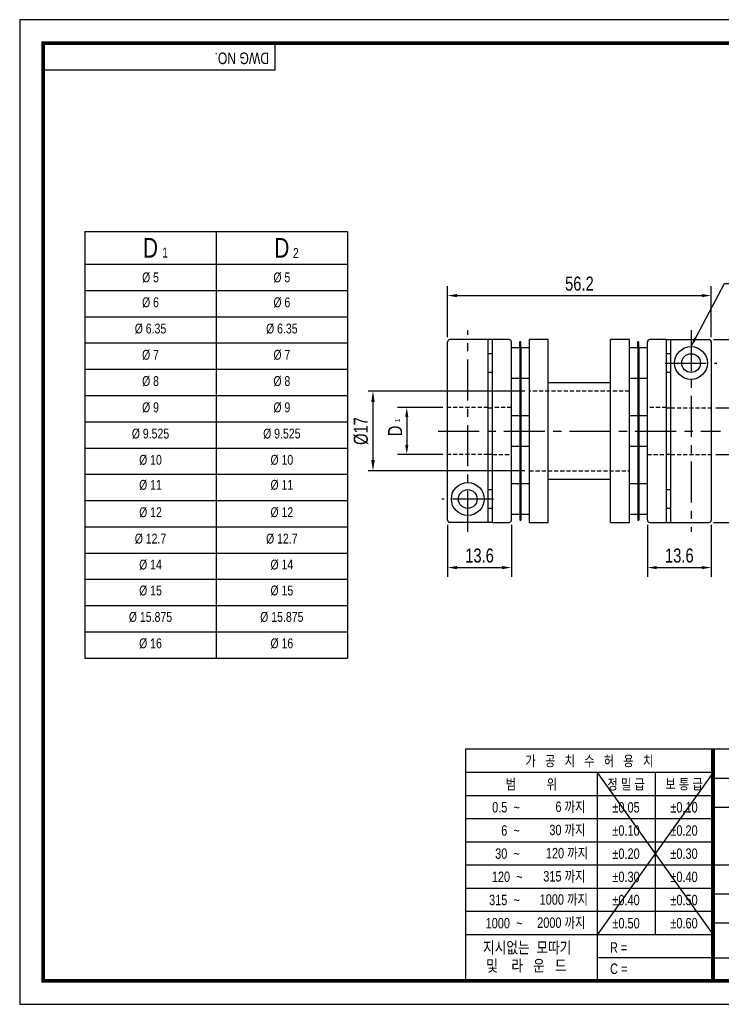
# Model space of a CAD drawing. Header units: millimetres. Extents: x 0 to 297, y 0 to 210.
# Tile 1 of 2: x 0 to 150, y 0 to 210. Entities that reach past the tile are written whole.
import ezdxf
from ezdxf.enums import TextEntityAlignment as Align

# ---------------------------------------------------------------- set-up
doc = ezdxf.new("R2010")
doc.units = ezdxf.units.MM
doc.header["$LTSCALE"] = 7
for name, pattern in [('CENTER', [2, 1.25, -0.25, 0.25, -0.25]), ('CENTER2', [1.125, 0.75, -0.125, 0.125, -0.125]), ('DASHED', [0.75, 0.5, -0.25]), ('HIDDEN', [0.375, 0.25, -0.125]), ('HIDDEN2', [0.1875, 0.125, -0.0625]), ('PHANTOM2', [1.25, 0.625, -0.125, 0.125, -0.125, 0.125, -0.125])]:
    doc.linetypes.add(name, pattern=pattern)
doc.layers.get('0').update_dxf_attribs({"linetype": 'CONTINUOUS'})
doc.layers.get('Defpoints').update_dxf_attribs({"linetype": 'CONTINUOUS'})
for name, color, linetype in [('BM', 2, 'CONTINUOUS'), ('C', 1, 'CENTER2'), ('CT', 1, 'CENTER'), ('D', 7, 'CONTINUOUS'), ('DIM', 7, 'CONTINUOUS'), ('H', 3, 'HIDDEN'), ('HD', 4, 'DASHED'), ('P', 4, 'PHANTOM2')]:
    doc.layers.add(name, color=color, linetype=linetype)
doc.styles.get("Standard").update_dxf_attribs({"font": 'Gulim.ttf', "width": 0.8, "height": 3})
doc.dimstyles.new('LIM', dxfattribs={"dimtxt": 2, "dimasz": 2, "dimexe": 2, "dimexo": 1, "dimgap": 1, "dimtad": 1, "dimdec": 3, "dimzin": 9, "dimdsep": 46, "dimtxsty": 'Standard', "dimcen": 3, "dimclrd": 1, "dimclre": 1, "dimadec": 0, "dimazin": 0, "dimtfac": 1, "dimtdec": 3, "dimtmove": 0, "dimatfit": 3, "dimfxl": 0, "dimtolj": 1, "dimtzin": 0, "dimarcsym": 0})
doc.dimstyles.get("Standard").update_dxf_attribs({"dimtxt": 0.18, "dimasz": 0.18, "dimexe": 0.18, "dimexo": 0.0625, "dimgap": 0.09, "dimtad": 0, "dimtih": 1, "dimtoh": 1, "dimdec": 4, "dimzin": 0, "dimdsep": 46, "dimtxsty": 'Standard', "dimcen": 0.09, "dimadec": 0, "dimazin": 0, "dimtfac": 1, "dimtdec": 4, "dimtofl": 0, "dimtmove": 0, "dimatfit": 3, "dimfxl": 0, "dimtolj": 1, "dimtzin": 0, "dimarcsym": 0})

# ---------------------------------------------------------------- blocks, each defined once
blk = doc.blocks.new('*D7')
at = {"layer": 'Defpoints', "color": 0}
for p in [(147.43, 151.16), (91.23, 141.26), (147.43, 141.26)]:
    blk.add_point(p, dxfattribs=at)
at = {"layer": 'DIM', "color": 1, "lineweight": -2}
for p, q in [((91.23, 142.26), (91.23, 153.16)), ((147.43, 142.26), (147.43, 153.16)), ((93.23, 151.16), (145.43, 151.16))]:
    blk.add_line(p, q, dxfattribs=at)
at = {"layer": 'DIM', "color": 1}
for points in [[(93.23, 151.49), (93.23, 150.82), (91.23, 151.16)], [(145.43, 151.49), (145.43, 150.82), (147.43, 151.16)]]:
    blk.add_solid(points, dxfattribs=at)
at = {"layer": 'DIM', "color": 0, "insert": (119.33, 153.69), "char_height": 3, "attachment_point": 5}
blk.add_mtext('\\A1;56.2', dxfattribs=at)
blk = doc.blocks.new('*D8')
at = {"layer": 'Defpoints', "color": 0}
for p in [(133.83, 103.27), (147.43, 103.27), (147.43, 93.15)]:
    blk.add_point(p, dxfattribs=at)
at = {"layer": 'DIM', "color": 1, "lineweight": -2}
for p, q in [((133.83, 102.27), (133.83, 91.15)), ((147.43, 102.27), (147.43, 91.15)), ((135.83, 93.15), (145.43, 93.15))]:
    blk.add_line(p, q, dxfattribs=at)
at = {"layer": 'DIM', "color": 1}
for points in [[(135.83, 93.48), (135.83, 92.81), (133.83, 93.15)], [(145.43, 93.48), (145.43, 92.81), (147.43, 93.15)]]:
    blk.add_solid(points, dxfattribs=at)
at = {"layer": 'DIM', "color": 0, "insert": (140.63, 95.69), "char_height": 3, "attachment_point": 5}
blk.add_mtext('\\A1;13.6', dxfattribs=at)
blk = doc.blocks.new('*D9')
at = {"layer": 'Defpoints', "color": 0}
for p in [(91.23, 103.27), (104.83, 103.27), (104.83, 93.15)]:
    blk.add_point(p, dxfattribs=at)
at = {"layer": 'DIM', "color": 1, "lineweight": -2}
for p, q in [((91.23, 102.27), (91.23, 91.15)), ((104.83, 102.27), (104.83, 91.15)), ((93.23, 93.15), (102.83, 93.15))]:
    blk.add_line(p, q, dxfattribs=at)
at = {"layer": 'DIM', "color": 1}
for points in [[(93.23, 93.48), (93.23, 92.81), (91.23, 93.15)], [(102.83, 93.48), (102.83, 92.81), (104.83, 93.15)]]:
    blk.add_solid(points, dxfattribs=at)
at = {"layer": 'DIM', "color": 0, "insert": (98.03, 95.69), "char_height": 3, "attachment_point": 5}
blk.add_mtext('\\A1;13.6', dxfattribs=at)
blk = doc.blocks.new('*D10')
at = {"layer": 'Defpoints', "color": 0}
for p in [(91.23, 127.27), (82.52, 117.29), (91.23, 117.29)]:
    blk.add_point(p, dxfattribs=at)
at = {"layer": 'DIM', "color": 1, "lineweight": -2}
for p, q in [((90.23, 127.27), (80.52, 127.27)), ((82.52, 125.27), (82.52, 119.29)), ((90.23, 117.29), (80.52, 117.29))]:
    blk.add_line(p, q, dxfattribs=at)
at = {"layer": 'DIM', "color": 1}
for points in [[(82.19, 125.27), (82.85, 125.27), (82.52, 127.27)], [(82.19, 119.29), (82.85, 119.29), (82.52, 117.29)]]:
    blk.add_solid(points, dxfattribs=at)
at = {"layer": 'DIM', "color": 0, "insert": (80.02, 122.28), "char_height": 3, "attachment_point": 5, "rotation": 90}
blk.add_mtext('\\A1;D', dxfattribs=at)
blk = doc.blocks.new('*D11')
at = {"layer": 'Defpoints', "color": 0}
for p in [(146.93, 141.76), (146.93, 102.77), (165.97, 102.77)]:
    blk.add_point(p, dxfattribs=at)
at = {"layer": 'DIM', "color": 1, "lineweight": -2}
for p, q in [((147.93, 141.76), (167.97, 141.76)), ((165.97, 139.76), (165.97, 104.77)), ((147.93, 102.77), (167.97, 102.77))]:
    blk.add_line(p, q, dxfattribs=at)
at = {"layer": 'DIM', "color": 1}
for points in [[(165.64, 139.76), (166.3, 139.76), (165.97, 141.76)], [(165.64, 104.77), (166.3, 104.77), (165.97, 102.77)]]:
    blk.add_solid(points, dxfattribs=at)
at = {"layer": 'DIM', "color": 0, "insert": (163.43, 122.27), "char_height": 3, "attachment_point": 5, "rotation": 90}
blk.add_mtext('\\A1;%%C39', dxfattribs=at)
blk = doc.blocks.new('*D12')
at = {"layer": 'Defpoints', "color": 0}
for p in [(147.43, 127.24), (157.1, 127.24), (147.43, 117.27)]:
    blk.add_point(p, dxfattribs=at)
at = {"layer": 'DIM', "color": 1, "lineweight": -2}
for p, q in [((148.43, 127.24), (159.1, 127.24)), ((157.1, 119.27), (157.1, 125.24)), ((148.43, 117.27), (159.1, 117.27))]:
    blk.add_line(p, q, dxfattribs=at)
at = {"layer": 'DIM', "color": 1}
for points in [[(156.77, 125.24), (157.44, 125.24), (157.1, 127.24)], [(156.77, 119.27), (157.44, 119.27), (157.1, 117.27)]]:
    blk.add_solid(points, dxfattribs=at)
at = {"layer": 'DIM', "color": 0, "insert": (154.6, 122.26), "char_height": 3, "attachment_point": 5, "rotation": 90}
blk.add_mtext('\\A1;D', dxfattribs=at)
blk = doc.blocks.new('*D14')
at = {"layer": 'D', "color": 1, "lineweight": -2}
for p, q in [((107.68, 130.77), (74.31, 130.77)), ((75.31, 128.47), (75.31, 116.07)), ((107.68, 113.77), (74.31, 113.77))]:
    blk.add_line(p, q, dxfattribs=at)
at = {"layer": 'D', "color": 1}
for points in [[(74.93, 128.47), (75.69, 128.47), (75.31, 130.77)], [(74.93, 116.07), (75.69, 116.07), (75.31, 113.77)]]:
    blk.add_solid(points, dxfattribs=at)
at = {"layer": 'Defpoints', "color": 0}
for p in [(108.68, 130.77), (75.31, 113.77), (108.68, 113.77)]:
    blk.add_point(p, dxfattribs=at)
at = {"layer": 'D', "insert": (72.77, 122.27), "char_height": 3, "attachment_point": 5, "rotation": 90}
blk.add_mtext('\\A1;%%c17', dxfattribs=at)

msp = doc.modelspace()

# ---------------------------------------------------------------- linework, layer by layer
for p, q in [((54.43705, 199.23234), (54.43705, 205)), ((54.43705, 199.23234), (5, 199.23234)), ((13.89389, 164.84531), (13.89389, 73.84531)), ((13.89389, 164.84531), (69.89389, 164.84531)), ((69.89389, 164.84531), (69.89389, 73.84531)), ((13.89389, 73.84531), (69.89389, 73.84531)), ((95.07575, 54.43705), (95.07575, 5)), ((147.8086, 54.43705), (95.07575, 54.43705)), ((292, 54.43705), (147.8086, 54.43705)), ((147.8086, 54.43705), (147.8086, 5)), ((147.8086, 49.42948), (95.07575, 49.42948)), ((147.8086, 49.42948), (123.09008, 14.82355)), ((123.09008, 49.42948), (147.8086, 14.82355)), ((123.09008, 49.42948), (123.09008, 5)), ((135.44934, 49.42948), (135.44934, 14.82355)), ((147.8086, 48.25742), (292, 48.25742)), ((147.8086, 44.48577), (95.07575, 44.48577)), ((147.8086, 42.07779), (292, 42.07779)), ((147.8086, 39.54207), (95.07575, 39.54207)), ((147.8086, 34.59837), (95.07575, 34.59837)), ((147.8086, 29.65466), (95.07575, 29.65466)), ((147.8086, 29.71852), (292, 29.71852)), ((147.8086, 24.71096), (95.07575, 24.71096)), ((147.8086, 23.53889), (221.96418, 23.53889)), ((147.8086, 19.76725), (95.07575, 19.76725)), ((147.8086, 17.35926), (292, 17.35926)), ((147.8086, 14.82355), (95.07575, 14.82355)), ((147.8086, 9.87984), (123.09008, 9.87984)), ((147.8086, 9.87984), (221.96418, 9.87984))]:
    msp.add_line(p, q)
at = {"color": 4}
for p, q in [((41.89389, 164.84531), (41.89389, 73.84531)), ((13.89389, 157.84531), (69.89389, 157.84531))]:
    msp.add_line(p, q, dxfattribs=at)
at = {"color": 1}
for p, q in [((13.89389, 152.24531), (69.89389, 152.24531)), ((13.89389, 146.64531), (69.89389, 146.64531)), ((13.89389, 141.04531), (69.89389, 141.04531)), ((13.89389, 135.44531), (69.89389, 135.44531)), ((13.89389, 129.84531), (69.89389, 129.84531)), ((13.89389, 124.24531), (69.89389, 124.24531)), ((13.89389, 118.64531), (69.89389, 118.64531)), ((13.89389, 113.04531), (69.89389, 113.04531)), ((13.89389, 107.44531), (69.89389, 107.44531)), ((13.89389, 101.84531), (69.89389, 101.84531)), ((13.89389, 96.24531), (69.89389, 96.24531)), ((13.89389, 90.64531), (69.89389, 90.64531)), ((13.89389, 85.04531), (69.89389, 85.04531)), ((13.89389, 79.44531), (69.89389, 79.44531))]:
    msp.add_line(p, q, dxfattribs=at)
msp.add_lwpolyline([(297, 210), (0, 210), (0, 0), (297, 0)], close=True)
msp.add_lwpolyline([(292, 205, 0.8, 0.8, 0), (5, 205, 0.8, 0.8, 0), (5, 5, 0.8, 0.8, 0), (292, 5, 0.8, 0.8, 0)], format="xyseb", close=True)
at = {"const_width": 0.82395}
msp.add_lwpolyline([(147.8086, 5), (147.8086, 54.43705)], dxfattribs=at)
at = {"layer": 'BM', "linetype": 'Continuous'}
for p, q in [((91.22555, 103.27484), (91.22555, 141.26168)), ((99.82555, 141.76826), (91.72555, 141.76826)), ((99.82555, 141.76826), (99.82555, 102.77468)), ((100.82555, 141.76185), (99.82555, 141.76185)), ((100.82555, 102.76826), (100.82555, 141.76826)), ((104.32555, 141.76826), (100.82555, 141.76826)), ((104.82555, 103.26826), (104.82555, 141.26826)), ((106.65055, 139.95025), (106.65055, 141.26826)), ((106.85055, 141.26826), (106.65055, 141.26826)), ((106.85055, 139.95025), (106.85055, 141.26826)), ((108.67555, 102.76826), (108.67555, 141.76826)), ((112.67555, 141.76826), (108.67555, 141.76826)), ((112.67555, 102.76826), (112.67555, 141.76826)), ((125.97555, 102.76826), (125.97555, 141.76826)), ((129.97555, 141.76826), (125.97555, 141.76826)), ((129.97555, 102.76826), (129.97555, 141.76826)), ((132.00055, 141.26826), (131.80055, 141.26826)), ((131.80055, 139.95025), (131.80055, 141.26826)), ((132.00055, 139.95025), (132.00055, 141.26826)), ((133.82555, 103.26826), (133.82555, 141.26826)), ((137.82555, 141.76826), (134.32555, 141.76826)), ((137.82555, 141.76826), (137.82555, 102.76826)), ((137.82555, 141.76185), (138.82555, 141.76185)), ((138.82555, 141.76185), (146.92555, 141.76185)), ((138.82555, 102.76826), (138.82555, 141.76185)), ((147.42555, 141.26168), (147.42555, 103.27484)), ((100.82555, 138.70476), (99.82555, 138.70476)), ((106.65055, 140.01826), (104.82555, 140.01826)), ((106.65055, 139.95025), (106.65055, 125.45025)), ((108.67555, 140.01826), (106.85055, 140.01826)), ((106.85055, 139.95025), (106.85055, 125.45025)), ((131.80055, 140.01826), (129.97555, 140.01826)), ((131.80055, 139.95025), (131.80055, 125.45025)), ((133.82555, 140.01826), (132.00055, 140.01826)), ((132.00055, 139.95025), (132.00055, 125.45025)), ((138.82555, 138.70476), (137.82555, 138.70476)), ((99.82555, 134.83177), (100.82555, 134.83177)), ((137.82555, 134.83177), (138.82555, 134.83177)), ((104.82555, 133.51826), (106.65055, 133.51826)), ((106.85055, 133.51826), (108.67555, 133.51826)), ((125.97555, 132.56826), (112.67555, 132.56826)), ((129.97555, 133.51826), (131.80055, 133.51826)), ((132.00055, 133.51826), (133.82555, 133.51826)), ((99.82555, 127.2432), (100.82555, 127.2432)), ((137.82555, 127.2432), (138.82555, 127.2432)), ((106.65055, 125.51826), (104.82555, 125.51826)), ((106.65055, 125.45025), (106.65055, 119.08628)), ((108.67555, 125.51826), (106.85055, 125.51826)), ((106.85055, 125.45025), (106.85055, 119.08628)), ((131.80055, 125.51826), (129.97555, 125.51826)), ((131.80055, 125.45025), (131.80055, 119.08628)), ((133.82555, 125.51826), (132.00055, 125.51826)), ((132.00055, 125.45025), (132.00055, 119.08628)), ((104.82555, 119.01826), (106.65055, 119.01826)), ((106.65055, 119.08628), (106.65055, 104.58628)), ((106.85055, 119.08628), (106.85055, 104.58628)), ((106.85055, 119.01826), (108.67555, 119.01826)), ((129.97555, 119.01826), (131.80055, 119.01826)), ((131.80055, 119.08628), (131.80055, 104.58628)), ((132.00055, 119.08628), (132.00055, 104.58628)), ((132.00055, 119.01826), (133.82555, 119.01826)), ((100.82555, 117.29333), (99.82555, 117.29333)), ((138.82555, 117.29333), (137.82555, 117.29333)), ((112.67555, 111.96826), (125.97555, 111.96826)), ((100.82555, 109.70476), (99.82555, 109.70476)), ((106.65055, 111.01826), (104.82555, 111.01826)), ((108.67555, 111.01826), (106.85055, 111.01826)), ((131.80055, 111.01826), (129.97555, 111.01826)), ((133.82555, 111.01826), (132.00055, 111.01826)), ((138.82555, 109.70476), (137.82555, 109.70476)), ((99.82555, 105.83177), (100.82555, 105.83177)), ((137.82555, 105.83177), (138.82555, 105.83177)), ((104.82555, 104.51826), (106.65055, 104.51826)), ((106.65055, 104.58628), (106.65055, 103.26826)), ((106.65055, 103.26826), (106.85055, 103.26826)), ((106.85055, 104.58628), (106.85055, 103.26826)), ((106.85055, 104.51826), (108.67555, 104.51826)), ((129.97555, 104.51826), (131.80055, 104.51826)), ((131.80055, 104.58628), (131.80055, 103.26826)), ((131.80055, 103.26826), (132.00055, 103.26826)), ((132.00055, 104.58628), (132.00055, 103.26826)), ((132.00055, 104.51826), (133.82555, 104.51826)), ((99.82555, 102.77468), (91.72555, 102.77468)), ((100.82555, 102.77468), (99.82555, 102.77468)), ((100.82555, 102.76826), (104.32555, 102.76826)), ((108.67555, 102.76826), (112.67555, 102.76826)), ((125.97555, 102.76826), (129.97555, 102.76826)), ((134.32555, 102.76826), (137.82555, 102.76826)), ((137.82555, 102.77468), (138.82555, 102.77468)), ((138.82555, 102.76826), (146.92555, 102.76826))]:
    msp.add_line(p, q, dxfattribs=at)
for centre, radius in [((143.12555, 136.76826), 3.5), ((143.12555, 136.76826), 2), ((95.52555, 107.76826), 3.5), ((95.52555, 107.76826), 2)]:
    msp.add_circle(centre, radius, dxfattribs=at)
for centre, radius, start, end in [((91.72579, 141.26171), 0.50024, 142.9492904, 180.0024535), ((91.72555, 141.26826), 0.5, 90, 143.5523878), ((104.32555, 141.26826), 0.5, 0, 90), ((134.32555, 141.26826), 0.5, 90, 180), ((146.92547, 141.26177), 0.50008, 359.9901527, 89.9905102), ((91.72563, 103.27476), 0.50008, 179.9901527, 269.9905102), ((104.32555, 103.26826), 0.5, 270, 0), ((134.32555, 103.26826), 0.5, 180, 270), ((146.92555, 103.26826), 0.5, 270, 323.5523878), ((146.92531, 103.27482), 0.50024, 322.9492904, 0.0024535)]:
    msp.add_arc(centre, radius, start, end, dxfattribs=at)
at = {"layer": 'C'}
msp.add_line((147.8086, 49.42948), (147.8086, 49.39613), dxfattribs=at)
at = {"layer": 'CT'}
for p, q in [((95.52555, 100.77468), (95.52555, 143.76826)), ((143.12555, 143.76185), (143.12555, 100.76826)), ((137.62555, 136.76826), (148.62555, 136.76826)), ((89.22555, 122.26826), (149.42555, 122.26826)), ((101.02555, 107.76826), (90.02555, 107.76826))]:
    msp.add_line(p, q, dxfattribs=at)
at = {"layer": 'H'}
msp.add_line((147.8086, 49.31275), (147.8086, 49.27106), dxfattribs=at)
at = {"layer": 'HD', "linetype": 'HIDDEN2'}
for p, q in [((129.97555, 130.76826), (108.67555, 130.76826)), ((99.82555, 127.26826), (91.22555, 127.26826)), ((104.82555, 127.26826), (100.82555, 127.26826)), ((106.85055, 127.26826), (106.65055, 127.26826)), ((132.00055, 127.26826), (131.80055, 127.26826)), ((137.82555, 127.26826), (133.82555, 127.26826)), ((138.82555, 127.2432), (147.42555, 127.2432)), ((99.82555, 117.29333), (91.22555, 117.29333)), ((100.82555, 117.26826), (104.82555, 117.26826)), ((106.65055, 117.26826), (106.85055, 117.26826)), ((131.80055, 117.26826), (132.00055, 117.26826)), ((133.82555, 117.26826), (137.82555, 117.26826)), ((138.82555, 117.26826), (147.42555, 117.26826)), ((108.67555, 113.76826), (129.97555, 113.76826))]:
    msp.add_line(p, q, dxfattribs=at)
at = {"layer": 'P'}
msp.add_line((147.8086, 49.22104), (147.8086, 49.16267), dxfattribs=at)

# ---------------------------------------------------------------- texts
for s, insert, char_height, width, attachment_point in [('D', (27.89389, 161.34531), 4.2, 28, 5), ('D', (55.89389, 161.34531), 4.2, 28, 5), ('1', (30.38971, 161.3702), 2.1, 6.3, 1), ('2', (58.26009, 161.28974), 2.1, 3.36, 1)]:
    msp.add_mtext(s, dxfattribs=dict(insert=insert, char_height=char_height, width=width, attachment_point=attachment_point))
at = {"ltscale": 25.4, "char_height": 2.1, "width": 28, "attachment_point": 5}
for s, insert in [('%%C{\\f??|b0|i0|c0|p49; \\f??|b0|i0|c129|p49;5}', (27.89389, 155.0053)), ('%%C{\\f??|b0|i0|c0|p49; \\f??|b0|i0|c129|p49;5}', (55.89389, 155.0053)), ('%%C{\\f??|b0|i0|c0|p49; \\f??|b0|i0|c129|p49;6}', (27.89389, 149.68767)), ('%%C{\\f??|b0|i0|c0|p49; \\f??|b0|i0|c129|p49;6}', (55.89389, 149.68767)), ('%%C{\\f??|b0|i0|c0|p49; \\f??|b0|i0|c129|p49;6.35}', (27.89389, 144.08767)), ('%%C{\\f??|b0|i0|c0|p49; \\f??|b0|i0|c129|p49;6.35}', (55.89389, 144.08767)), ('%%C{\\f??|b0|i0|c0|p49; \\f??|b0|i0|c129|p49;7}', (27.89389, 138.48767)), ('%%C{\\f??|b0|i0|c0|p49; \\f??|b0|i0|c129|p49;7}', (55.89389, 138.48767)), ('%%C{\\f??|b0|i0|c0|p49; \\f??|b0|i0|c129|p49;8}', (27.89389, 132.88767)), ('%%C{\\f??|b0|i0|c0|p49; \\f??|b0|i0|c129|p49;8}', (55.89389, 132.88767)), ('%%C{\\f??|b0|i0|c0|p49; \\f??|b0|i0|c129|p49;9}', (27.89389, 127.28767)), ('%%C{\\f??|b0|i0|c0|p49; \\f??|b0|i0|c129|p49;9}', (55.89389, 127.28767)), ('%%C{\\f??|b0|i0|c0|p49; \\f??|b0|i0|c129|p49;9.525}', (27.89389, 121.68767)), ('%%C{\\f??|b0|i0|c0|p49; \\f??|b0|i0|c129|p49;9.525}', (55.89389, 121.68767)), ('%%C{\\f??|b0|i0|c0|p49; \\f??|b0|i0|c129|p49;10}', (27.89389, 116.08767)), ('%%C{\\f??|b0|i0|c0|p49; \\f??|b0|i0|c129|p49;10}', (55.89389, 116.08767)), ('%%C{\\f??|b0|i0|c0|p49; \\f??|b0|i0|c129|p49;11}', (27.89389, 110.7502)), ('%%C{\\f??|b0|i0|c0|p49; \\f??|b0|i0|c129|p49;11}', (55.89389, 110.7502)), ('%%C{\\f??|b0|i0|c0|p49; \\f??|b0|i0|c129|p49;12}', (27.89389, 104.91851)), ('%%C{\\f??|b0|i0|c0|p49; \\f??|b0|i0|c129|p49;12}', (55.89389, 104.91851)), ('%%C{\\f??|b0|i0|c0|p49; \\f??|b0|i0|c129|p49;12.7}', (27.89389, 99.28451)), ('%%C{\\f??|b0|i0|c0|p49; \\f??|b0|i0|c129|p49;12.7}', (55.89389, 99.28451)), ('%%C{\\f??|b0|i0|c0|p49; \\f??|b0|i0|c129|p49;14}', (27.89389, 93.74935)), ('%%C{\\f??|b0|i0|c0|p49; \\f??|b0|i0|c129|p49;14}', (55.89389, 93.74935)), ('%%C{\\f??|b0|i0|c0|p49; \\f??|b0|i0|c129|p49;15}', (27.89389, 88.21419)), ('%%C{\\f??|b0|i0|c0|p49; \\f??|b0|i0|c129|p49;15}', (55.89389, 88.21419)), ('%%C{\\f??|b0|i0|c0|p49; \\f??|b0|i0|c129|p49;15.875}', (27.89389, 82.58371)), ('%%C{\\f??|b0|i0|c0|p49; \\f??|b0|i0|c129|p49;15.875}', (55.89389, 82.58371)), ('%%C{\\f??|b0|i0|c0|p49; \\f??|b0|i0|c129|p49;16}', (27.89389, 76.95323)), ('%%C{\\f??|b0|i0|c0|p49; \\f??|b0|i0|c129|p49;16}', (55.89389, 76.95323))]:
    msp.add_mtext(s, dxfattribs=dict(at, insert=insert))
at = {"layer": 'D', "width": 0.8}
msp.add_text('DWG NO.', height=2.471852, rotation=180, dxfattribs=at).set_placement((53.16809, 203.00065))
for s, height, p in [('가   공   치   수   허   용   치', 2.2246672, (121.44218, 51.93326)), ('범          위', 2.2246672, (109.08292, 46.95763)), ('정 밀 급', 2.224667, (129.26971, 46.95763)), ('보 통 급', 2.224667, (141.62897, 46.95763)), ('%%p0.05', 2.224667, (129.26971, 42.01392)), ('%%p0.10', 2.224667, (141.62897, 42.01392)), ('%%p0.10', 2.224667, (129.26971, 37.07022)), ('%%p0.20', 2.224667, (141.62897, 37.07022)), ('%%p0.20', 2.224667, (129.26971, 32.12651)), ('%%p0.30', 2.224667, (141.62897, 32.12651)), ('%%p0.30', 2.224667, (129.26971, 27.18281)), ('%%p0.40', 2.224667, (141.62897, 27.18281)), ('%%p0.40', 2.224667, (129.26971, 22.2391)), ('%%p0.50', 2.224667, (141.62897, 22.2391)), ('%%p0.50', 2.224667, (129.26971, 17.2954)), ('%%p0.60', 2.224667, (141.62897, 17.2954))]:
    msp.add_text(s, height=height, dxfattribs=at).set_placement(p, align=Align.MIDDLE)
at = {"layer": 'D', "linetype": 'ByBlock', "width": 0.8}
for s, height, p in [('지시없는  모따기', 2.471852, (98.78304, 10.86753)), ('및    라   운   드', 2.4718525, (99.46232, 6.99683))]:
    msp.add_text(s, height=height, dxfattribs=at).set_placement(p)
at = {"layer": 'D', "width": 0.8}
for s, p in [('R = ', (125.83895, 10.9999)), ('C = ', (125.87797, 6.47764))]:
    msp.add_text(s, height=2.224667, dxfattribs=at).set_placement(p)
at = {"layer": 'D', "char_height": 2.224667, "attachment_point": 6}
for s, insert, width in [('0.5  ~', (106.61106, 42.01392), 8.2310624), ('6 까지', (120.61823, 42.01392), 9.8035318), ('6  ~', (106.61106, 37.07022), 8.2310216), ('30 까지', (120.61823, 37.07022), 9.8034906), ('120 까지', (121.17583, 32.12651), 12.6524242), ('30  ~', (106.61106, 32.12651), 8.2310216), ('120  ~', (107.1976, 27.18281), 8.9379913), ('315 까지', (120.61823, 27.18281), 12.0977814), ('315  ~', (106.61106, 22.2391), 9.885083), ('1000 까지', (121.14261, 22.2391), 13.3822846), ('2000 까지', (120.61823, 17.2954), 12.974319), ('1000  ~', (107.17041, 17.2954), 14.528725)]:
    msp.add_mtext(s, dxfattribs=dict(at, insert=insert, width=width))
at = {"layer": 'DIM', "insert": (80.00062, 124.18833), "char_height": 1, "width": 10.7, "attachment_point": 1, "rotation": 90}
msp.add_mtext('1', dxfattribs=at)

# ---------------------------------------------------------------- dimensions: what is measured, and where the dimension line sits
at = {"layer": 'D'}
dim = msp.add_linear_dim(base=(75.31027, 113.76826), p1=(108.67555, 130.76826), p2=(108.67555, 113.76826), angle=90, text='%%c17', dimstyle='Standard', override={"dimtxt": 2, "dimasz": 2.3, "dimexe": 1, "dimexo": 1, "dimgap": 1, "dimtad": 1, "dimtih": 0, "dimtoh": 0, "dimzin": 8, "dimcen": 1, "dimclrd": 1, "dimclre": 1, "dimclrt": 256, "dimadec": 4, "dimazin": 2, "dimtfac": 0.5, "dimtix": 1, "dimtofl": 1, "dimtmove": 2, "dimtzin": 8}, dxfattribs=at)
dim.commit()
dim.dimension.update_dxf_attribs({"geometry": '*D14', "text_midpoint": (72.76833, 122.26826)})
at = {"layer": 'DIM'}
for base, p1, p2, picture, middle in [((147.42555, 151.15582), (91.22555, 141.26168), (147.42555, 141.26168), '*D7', (119.32555, 153.69377)), ((104.82555, 93.14806), (91.22555, 103.27484), (104.82555, 103.27484), '*D9', (98.02555, 95.69001)), ((147.42555, 93.14806), (133.82555, 103.26826), (147.42555, 103.27484), '*D8', (140.62555, 95.69001))]:
    dim = msp.add_linear_dim(base=base, p1=p1, p2=p2, dimstyle='LIM', dxfattribs=at)
    dim.commit()
    dim.dimension.update_dxf_attribs({"geometry": picture, "text_midpoint": middle})
for base, p1, p2, text, picture, middle in [((165.97148, 102.76826), (146.92555, 141.76185), (146.92555, 102.76826), '%%C39', '*D11', (163.43353, 122.26506)), ((82.52121, 117.29333), (91.22555, 127.26826), (91.22555, 117.29333), 'D', '*D10', (80.01921, 122.2808)), ((157.10391, 127.2432), (147.42555, 117.26826), (147.42555, 127.2432), 'D', '*D12', (154.60192, 122.25573))]:
    dim = msp.add_linear_dim(base=base, p1=p1, p2=p2, angle=90, text=text, dimstyle='LIM', dxfattribs=at)
    dim.commit()
    dim.dimension.update_dxf_attribs({"geometry": picture, "text_midpoint": middle})

# ---------------------------------------------------------------- leaders
msp.add_leader([(143.12555, 140.26826), (150.23213, 153.70882), (164.0594, 153.70882)], dimstyle='LIM', override={"dimgap": 1, "dimtad": 0}, dxfattribs=at)

doc.saveas('drawing.dxf')
